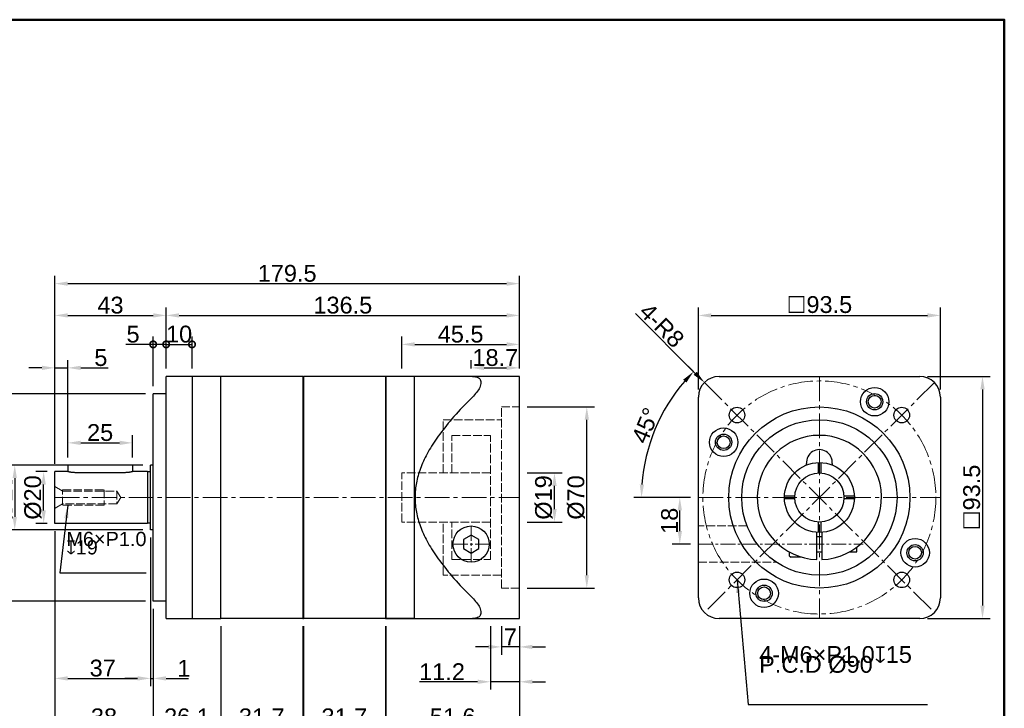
# Model space of a CAD drawing. Header units: millimetres. Extents: x 3106 to 3678, y 771 to 1172.
# Tile 5 of 5: x 3297 to 3678, y 906 to 1172. Entities that reach past the tile are written whole.
import ezdxf

# ---------------------------------------------------------------- set-up
doc = ezdxf.new("R2010")
doc.units = ezdxf.units.MM
doc.linetypes.add('CENTER2', pattern=[28.575, 19.05, -3.175, 3.175, -3.175])
doc.linetypes.add('DASHED', pattern=[0.2068, 0.1655, -0.0413])
for name, color, linetype, lineweight in [('中心線', 6, 'CENTER2', 5), ('剖面線', 2, 'DASHED', 5), ('圖框', 7, 'Continuous', 50), ('標註', 4, 'Continuous', 13), ('標註2', 3, 'Continuous', 13)]:
    doc.layers.add(name, color=color, linetype=linetype, lineweight=lineweight)
doc.layers.add('產品', color=7, linetype='Continuous')
doc.styles.get("Standard").update_dxf_attribs({"font": 'arial.ttf'})
doc.dimstyles.new('yuetai', dxfattribs={"dimtxt": 6.5, "dimasz": 5, "dimexe": 3, "dimexo": 3, "dimtad": 1, "dimdsep": 46, "dimtxsty": 'Standard', "dimcen": 0, "dimadec": 0, "dimazin": 0, "dimtfac": 1, "dimtmove": 0, "dimatfit": 3, "dimfxl": 1, "dimarcsym": 0})

# ---------------------------------------------------------------- blocks, each defined once
blk = doc.blocks.new('標題欄框 下標註')
at = {"layer": '圖框'}
blk.add_lwpolyline([(2.28, 89.91), (287.28, 89.91), (287.28, 273.91), (2.28, 273.91)], close=True, dxfattribs=at)
blk = doc.blocks.new('*D6')
at = {"layer": 'Defpoints', "color": 0, "transparency": 16777216}
for p in [(3353.92, 1057.93), (3353.92, 1034.37), (3310.92, 997.62)]:
    blk.add_point(p, dxfattribs=at)
at = {"layer": '標註', "color": 0, "lineweight": -2, "transparency": 16777216}
for p, q in [((3310.92, 1000.62), (3310.92, 1060.93)), ((3315.92, 1057.93), (3348.92, 1057.93)), ((3353.92, 1037.37), (3353.92, 1060.93))]:
    blk.add_line(p, q, dxfattribs=at)
at = {"layer": '標註', "color": 0, "transparency": 16777216}
for points in [[(3315.92, 1058.76), (3315.92, 1057.09), (3310.92, 1057.93)], [(3348.92, 1058.76), (3348.92, 1057.09), (3353.92, 1057.93)]]:
    blk.add_solid(points, dxfattribs=at)
at = {"layer": '標註', "color": 0, "transparency": 16777216, "insert": (3332.42, 1061.87), "char_height": 6.5, "attachment_point": 5}
blk.add_mtext('43', dxfattribs=at)
blk = doc.blocks.new('*D7')
at = {"layer": 'Defpoints', "color": 0, "transparency": 16777216}
for p in [(3490.42, 1070.2), (3490.42, 1034.37), (3310.92, 997.62)]:
    blk.add_point(p, dxfattribs=at)
at = {"layer": '標註', "color": 0, "lineweight": -2, "transparency": 16777216}
for p, q in [((3310.92, 1000.62), (3310.92, 1073.2)), ((3490.42, 1037.37), (3490.42, 1073.2)), ((3315.92, 1070.2), (3485.42, 1070.2))]:
    blk.add_line(p, q, dxfattribs=at)
at = {"layer": '標註', "color": 0, "transparency": 16777216}
for points in [[(3315.92, 1071.03), (3315.92, 1069.36), (3310.92, 1070.2)], [(3485.42, 1071.03), (3485.42, 1069.36), (3490.42, 1070.2)]]:
    blk.add_solid(points, dxfattribs=at)
at = {"layer": '標註', "color": 0, "transparency": 16777216, "insert": (3400.67, 1074.14), "char_height": 6.5, "attachment_point": 5}
blk.add_mtext('179.5', dxfattribs=at)
blk = doc.blocks.new('*D8')
at = {"layer": 'Defpoints', "color": 0, "transparency": 16777216}
for p in [(3490.42, 1057.93), (3353.92, 1034.37), (3490.42, 1034.37)]:
    blk.add_point(p, dxfattribs=at)
at = {"layer": '標註', "color": 0, "lineweight": -2, "transparency": 16777216}
for p, q in [((3353.92, 1037.37), (3353.92, 1060.93)), ((3358.92, 1057.93), (3485.42, 1057.93)), ((3490.42, 1037.37), (3490.42, 1060.93))]:
    blk.add_line(p, q, dxfattribs=at)
at = {"layer": '標註', "color": 0, "transparency": 16777216}
for points in [[(3358.92, 1058.76), (3358.92, 1057.09), (3353.92, 1057.93)], [(3485.42, 1058.76), (3485.42, 1057.09), (3490.42, 1057.93)]]:
    blk.add_solid(points, dxfattribs=at)
at = {"layer": '標註', "color": 0, "transparency": 16777216, "insert": (3422.17, 1061.87), "char_height": 6.5, "attachment_point": 5}
blk.add_mtext('136.5', dxfattribs=at)
blk = doc.blocks.new('*D9')
at = {"layer": 'Defpoints', "color": 0, "transparency": 16777216}
for p in [(3490.42, 1046.74), (3444.92, 1034.37), (3490.42, 1034.37)]:
    blk.add_point(p, dxfattribs=at)
at = {"layer": '標註', "color": 0, "lineweight": -2, "transparency": 16777216}
for p, q in [((3444.92, 1037.37), (3444.92, 1049.74)), ((3490.42, 1037.37), (3490.42, 1049.74)), ((3449.92, 1046.74), (3485.42, 1046.74))]:
    blk.add_line(p, q, dxfattribs=at)
at = {"layer": '標註', "color": 0, "transparency": 16777216}
for points in [[(3449.92, 1047.57), (3449.92, 1045.9), (3444.92, 1046.74)], [(3485.42, 1047.57), (3485.42, 1045.9), (3490.42, 1046.74)]]:
    blk.add_solid(points, dxfattribs=at)
at = {"layer": '標註', "color": 0, "transparency": 16777216, "insert": (3467.67, 1050.67), "char_height": 6.5, "attachment_point": 5}
blk.add_mtext('45.5', dxfattribs=at)
blk = doc.blocks.new('*D10')
at = {"layer": 'Defpoints', "color": 0, "transparency": 16777216}
for p in [(3490.42, 1037.68), (3471.72, 1034.37), (3490.42, 1034.37)]:
    blk.add_point(p, dxfattribs=at)
at = {"layer": '標註', "color": 0, "lineweight": -2, "transparency": 16777216}
for p, q in [((3471.72, 1037.37), (3471.72, 1040.68)), ((3490.42, 1037.37), (3490.42, 1040.68)), ((3476.72, 1037.68), (3485.42, 1037.68))]:
    blk.add_line(p, q, dxfattribs=at)
at = {"layer": '標註', "color": 0, "transparency": 16777216}
for points in [[(3476.72, 1038.51), (3476.72, 1036.85), (3471.72, 1037.68)], [(3485.42, 1038.51), (3485.42, 1036.85), (3490.42, 1037.68)]]:
    blk.add_solid(points, dxfattribs=at)
at = {"layer": '標註', "color": 0, "transparency": 16777216, "insert": (3481.07, 1041.62), "char_height": 6.5, "attachment_point": 5}
blk.add_mtext('18.7', dxfattribs=at)
blk = doc.blocks.new('*D11')
at = {"layer": 'Defpoints', "color": 0, "transparency": 16777216}
for p in [(3340.92, 1008.71), (3315.92, 1000.12), (3340.92, 1000.12)]:
    blk.add_point(p, dxfattribs=at)
at = {"layer": '標註', "color": 0, "lineweight": -2, "transparency": 16777216}
for p, q in [((3315.92, 1003.12), (3315.92, 1011.71)), ((3340.92, 1003.12), (3340.92, 1011.71)), ((3320.92, 1008.71), (3335.92, 1008.71))]:
    blk.add_line(p, q, dxfattribs=at)
at = {"layer": '標註', "color": 0, "transparency": 16777216}
for points in [[(3320.92, 1009.55), (3320.92, 1007.88), (3315.92, 1008.71)], [(3335.92, 1009.55), (3335.92, 1007.88), (3340.92, 1008.71)]]:
    blk.add_solid(points, dxfattribs=at)
at = {"layer": '標註', "color": 0, "transparency": 16777216, "insert": (3328.42, 1012.66), "char_height": 6.5, "attachment_point": 5}
blk.add_mtext('25', dxfattribs=at)
blk = doc.blocks.new('*D12')
at = {"layer": 'Defpoints', "color": 0, "transparency": 16777216}
for p in [(3315.92, 1037.68), (3310.92, 997.62), (3315.92, 1000.12)]:
    blk.add_point(p, dxfattribs=at)
at = {"layer": '標註', "color": 0, "lineweight": -2, "transparency": 16777216}
for p, q in [((3310.92, 1000.62), (3310.92, 1040.68)), ((3315.92, 1003.12), (3315.92, 1040.68)), ((3305.92, 1037.68), (3300.92, 1037.68)), ((3310.92, 1037.68), (3315.92, 1037.68)), ((3320.92, 1037.68), (3331.48, 1037.68))]:
    blk.add_line(p, q, dxfattribs=at)
at = {"layer": '標註', "color": 0, "transparency": 16777216}
for points in [[(3305.92, 1038.51), (3305.92, 1036.85), (3310.92, 1037.68)], [(3320.92, 1038.51), (3320.92, 1036.85), (3315.92, 1037.68)]]:
    blk.add_solid(points, dxfattribs=at)
at = {"layer": '標註', "color": 0, "transparency": 16777216, "insert": (3328.7, 1041.61), "char_height": 6.5, "attachment_point": 5}
blk.add_mtext('5', dxfattribs=at)
blk = doc.blocks.new('_DotSmall')
at = {"color": 0, "linetype": 'ByBlock', "const_width": 0.5}
blk.add_lwpolyline([(-0.0625, 0, 1), (0.0625, 0, 1)], format="xyb", close=True, dxfattribs=at)
blk = doc.blocks.new('*D13')
at = {"layer": 'Defpoints', "color": 0, "transparency": 16777216}
for p in [(3348.92, 1046.74), (3353.92, 1034.37), (3348.92, 1027.62)]:
    blk.add_point(p, dxfattribs=at)
at = {"layer": '標註', "color": 0, "lineweight": -2, "transparency": 16777216}
for p, q in [((3348.92, 1030.62), (3348.92, 1049.74)), ((3353.92, 1037.37), (3353.92, 1049.74)), ((3348.92, 1046.74), (3338.36, 1046.74)), ((3353.92, 1046.74), (3348.92, 1046.74))]:
    blk.add_line(p, q, dxfattribs=at)
at = {"layer": '標註', "color": 0, "lineweight": -2, "transparency": 16777216, "xscale": 5, "yscale": 5, "zscale": 5, "rotation": 180}
blk.add_blockref('_DotSmall', (3348.92, 1046.74), dxfattribs=at)
at = {"layer": '標註', "color": 0, "lineweight": -2, "transparency": 16777216, "xscale": 5, "yscale": 5, "zscale": 5}
blk.add_blockref('_DotSmall', (3353.92, 1046.74), dxfattribs=at)
at = {"layer": '標註', "color": 0, "transparency": 16777216, "insert": (3341.14, 1050.67), "char_height": 6.5, "attachment_point": 5}
blk.add_mtext('5', dxfattribs=at)
blk = doc.blocks.new('*D14')
at = {"layer": 'Defpoints', "color": 0, "transparency": 16777216}
for p in [(3363.92, 1046.74), (3353.92, 1034.37), (3363.92, 1034.37)]:
    blk.add_point(p, dxfattribs=at)
at = {"layer": '標註', "color": 0, "lineweight": -2, "transparency": 16777216}
for p, q in [((3353.92, 1037.37), (3353.92, 1049.74)), ((3363.92, 1037.37), (3363.92, 1049.74)), ((3353.92, 1046.74), (3363.92, 1046.74))]:
    blk.add_line(p, q, dxfattribs=at)
at = {"layer": '標註', "color": 0, "lineweight": -2, "transparency": 16777216, "xscale": 5, "yscale": 5, "zscale": 5, "rotation": 180}
blk.add_blockref('_DotSmall', (3353.92, 1046.74), dxfattribs=at)
at = {"layer": '標註', "color": 0, "lineweight": -2, "transparency": 16777216, "xscale": 5, "yscale": 5, "zscale": 5}
blk.add_blockref('_DotSmall', (3363.92, 1046.74), dxfattribs=at)
at = {"layer": '標註', "color": 0, "transparency": 16777216, "insert": (3358.92, 1050.68), "char_height": 6.5, "attachment_point": 5}
blk.add_mtext('10', dxfattribs=at)
blk = doc.blocks.new('*D15')
at = {"layer": 'Defpoints', "color": 0, "transparency": 16777216}
for p in [(3347.92, 1000.12), (3295.44, 975.12), (3347.92, 975.12)]:
    blk.add_point(p, dxfattribs=at)
at = {"layer": '標註', "color": 0, "lineweight": -2, "transparency": 16777216}
for p, q in [((3344.92, 1000.12), (3292.44, 1000.12)), ((3295.44, 995.12), (3295.44, 980.12)), ((3344.92, 975.12), (3292.44, 975.12))]:
    blk.add_line(p, q, dxfattribs=at)
at = {"layer": '標註', "color": 0, "transparency": 16777216}
for points in [[(3294.61, 995.12), (3296.28, 995.12), (3295.44, 1000.12)], [(3294.61, 980.12), (3296.28, 980.12), (3295.44, 975.12)]]:
    blk.add_solid(points, dxfattribs=at)
at = {"layer": '標註', "color": 0, "transparency": 16777216, "insert": (3291.32, 987.62), "char_height": 6.5, "attachment_point": 5, "rotation": 90}
blk.add_mtext('Ø25', dxfattribs=at)
blk = doc.blocks.new('*D16')
at = {"layer": 'Defpoints', "color": 0, "transparency": 16777216}
for p in [(3306.61, 997.62), (3310.92, 997.62), (3310.92, 977.62)]:
    blk.add_point(p, dxfattribs=at)
at = {"layer": '標註', "color": 0, "lineweight": -2, "transparency": 16777216}
for p, q in [((3307.92, 997.62), (3303.61, 997.62)), ((3306.61, 982.62), (3306.61, 992.62)), ((3307.92, 977.62), (3303.61, 977.62))]:
    blk.add_line(p, q, dxfattribs=at)
at = {"layer": '標註', "color": 0, "transparency": 16777216}
for points in [[(3305.77, 992.62), (3307.44, 992.62), (3306.61, 997.62)], [(3305.77, 982.62), (3307.44, 982.62), (3306.61, 977.62)]]:
    blk.add_solid(points, dxfattribs=at)
at = {"layer": '標註', "color": 0, "transparency": 16777216, "insert": (3302.48, 987.62), "char_height": 6.5, "attachment_point": 5, "rotation": 90}
blk.add_mtext('Ø20', dxfattribs=at)
blk = doc.blocks.new('*D17')
at = {"layer": 'Defpoints', "color": 0, "transparency": 16777216}
for p in [(3284.56, 1027.62), (3348.92, 1027.62), (3348.92, 947.62)]:
    blk.add_point(p, dxfattribs=at)
at = {"layer": '標註', "color": 0, "lineweight": -2, "transparency": 16777216}
for p, q in [((3345.92, 1027.62), (3281.56, 1027.62)), ((3284.56, 952.62), (3284.56, 1022.62)), ((3345.92, 947.62), (3281.56, 947.62))]:
    blk.add_line(p, q, dxfattribs=at)
at = {"layer": '標註', "color": 0, "transparency": 16777216}
for points in [[(3283.73, 1022.62), (3285.4, 1022.62), (3284.56, 1027.62)], [(3283.73, 952.62), (3285.4, 952.62), (3284.56, 947.62)]]:
    blk.add_solid(points, dxfattribs=at)
at = {"layer": '標註', "color": 0, "transparency": 16777216, "insert": (3280.44, 987.62), "char_height": 6.5, "attachment_point": 5, "rotation": 90}
blk.add_mtext('Ø80', dxfattribs=at)
blk = doc.blocks.new('*D18')
at = {"layer": 'Defpoints', "color": 0, "transparency": 16777216}
for p in [(3375.02, 940.87), (3406.72, 940.87), (3406.72, 898.91)]:
    blk.add_point(p, dxfattribs=at)
at = {"layer": '標註2', "color": 0, "lineweight": -2, "transparency": 16777216}
for p, q in [((3375.02, 937.87), (3375.02, 895.91)), ((3406.72, 937.87), (3406.72, 895.91)), ((3380.02, 898.91), (3401.72, 898.91))]:
    blk.add_line(p, q, dxfattribs=at)
at = {"layer": '標註2', "color": 0, "transparency": 16777216}
for points in [[(3380.02, 899.75), (3380.02, 898.08), (3375.02, 898.91)], [(3401.72, 899.75), (3401.72, 898.08), (3406.72, 898.91)]]:
    blk.add_solid(points, dxfattribs=at)
at = {"layer": '標註2', "color": 0, "transparency": 16777216, "insert": (3390.87, 902.86), "char_height": 6.5, "attachment_point": 5}
blk.add_mtext('31.7', dxfattribs=at)
blk = doc.blocks.new('*D19')
at = {"layer": 'Defpoints', "color": 0, "transparency": 16777216}
for p in [(3348.92, 947.62), (3375.02, 940.87), (3375.02, 898.91)]:
    blk.add_point(p, dxfattribs=at)
at = {"layer": '標註2', "color": 0, "lineweight": -2, "transparency": 16777216}
for p, q in [((3348.92, 944.62), (3348.92, 895.91)), ((3375.02, 937.87), (3375.02, 895.91)), ((3353.92, 898.91), (3370.02, 898.91))]:
    blk.add_line(p, q, dxfattribs=at)
at = {"layer": '標註2', "color": 0, "transparency": 16777216}
for points in [[(3353.92, 899.75), (3353.92, 898.08), (3348.92, 898.91)], [(3370.02, 899.75), (3370.02, 898.08), (3375.02, 898.91)]]:
    blk.add_solid(points, dxfattribs=at)
at = {"layer": '標註2', "color": 0, "transparency": 16777216, "insert": (3361.97, 902.86), "char_height": 6.5, "attachment_point": 5}
blk.add_mtext('26.1', dxfattribs=at)
blk = doc.blocks.new('*D20')
at = {"layer": 'Defpoints', "color": 0, "transparency": 16777216}
for p in [(3310.92, 977.62), (3348.92, 947.62), (3310.92, 898.91)]:
    blk.add_point(p, dxfattribs=at)
at = {"layer": '標註2', "color": 0, "lineweight": -2, "transparency": 16777216}
for p, q in [((3310.92, 974.62), (3310.92, 895.91)), ((3348.92, 944.62), (3348.92, 895.91)), ((3343.92, 898.91), (3315.92, 898.91))]:
    blk.add_line(p, q, dxfattribs=at)
at = {"layer": '標註2', "color": 0, "transparency": 16777216}
for points in [[(3315.92, 899.75), (3315.92, 898.08), (3310.92, 898.91)], [(3343.92, 899.75), (3343.92, 898.08), (3348.92, 898.91)]]:
    blk.add_solid(points, dxfattribs=at)
at = {"layer": '標註2', "color": 0, "transparency": 16777216, "insert": (3329.92, 902.86), "char_height": 6.5, "attachment_point": 5}
blk.add_mtext('38', dxfattribs=at)
blk = doc.blocks.new('*D21')
at = {"layer": 'Defpoints', "color": 0, "transparency": 16777216}
for p in [(3310.92, 977.62), (3347.92, 975.12), (3347.92, 917.76)]:
    blk.add_point(p, dxfattribs=at)
at = {"layer": '標註', "color": 0, "lineweight": -2, "transparency": 16777216}
for p, q in [((3310.92, 974.62), (3310.92, 914.76)), ((3347.92, 972.12), (3347.92, 914.76)), ((3315.92, 917.76), (3342.92, 917.76))]:
    blk.add_line(p, q, dxfattribs=at)
at = {"layer": '標註', "color": 0, "transparency": 16777216}
for points in [[(3315.92, 918.59), (3315.92, 916.92), (3310.92, 917.76)], [(3342.92, 918.59), (3342.92, 916.92), (3347.92, 917.76)]]:
    blk.add_solid(points, dxfattribs=at)
at = {"layer": '標註', "color": 0, "transparency": 16777216, "insert": (3329.42, 921.7), "char_height": 6.5, "attachment_point": 5}
blk.add_mtext('37', dxfattribs=at)
blk = doc.blocks.new('*D22')
at = {"layer": 'Defpoints', "color": 0, "transparency": 16777216}
for p in [(3347.92, 975.12), (3348.92, 947.62), (3348.92, 917.76)]:
    blk.add_point(p, dxfattribs=at)
at = {"layer": '標註', "color": 0, "lineweight": -2, "transparency": 16777216}
for p, q in [((3347.92, 972.12), (3347.92, 914.76)), ((3348.92, 944.62), (3348.92, 914.76)), ((3342.92, 917.76), (3337.92, 917.76)), ((3347.92, 917.76), (3348.92, 917.76)), ((3353.92, 917.76), (3362.56, 917.76))]:
    blk.add_line(p, q, dxfattribs=at)
at = {"layer": '標註', "color": 0, "transparency": 16777216}
for points in [[(3342.92, 918.59), (3342.92, 916.92), (3347.92, 917.76)], [(3353.92, 918.59), (3353.92, 916.92), (3348.92, 917.76)]]:
    blk.add_solid(points, dxfattribs=at)
at = {"layer": '標註', "color": 0, "transparency": 16777216, "insert": (3360.74, 921.65), "char_height": 6.5, "attachment_point": 5}
blk.add_mtext('1', dxfattribs=at)
blk = doc.blocks.new('*D23')
at = {"layer": 'Defpoints', "color": 0, "transparency": 16777216}
for p in [(3406.92, 940.87), (3438.62, 940.87), (3438.62, 898.91)]:
    blk.add_point(p, dxfattribs=at)
at = {"layer": '標註2', "color": 0, "lineweight": -2, "transparency": 16777216}
for p, q in [((3406.92, 937.87), (3406.92, 895.91)), ((3438.62, 937.87), (3438.62, 895.91)), ((3411.92, 898.91), (3433.62, 898.91))]:
    blk.add_line(p, q, dxfattribs=at)
at = {"layer": '標註2', "color": 0, "transparency": 16777216}
for points in [[(3411.92, 899.75), (3411.92, 898.08), (3406.92, 898.91)], [(3433.62, 899.75), (3433.62, 898.08), (3438.62, 898.91)]]:
    blk.add_solid(points, dxfattribs=at)
at = {"layer": '標註2', "color": 0, "transparency": 16777216, "insert": (3422.77, 902.86), "char_height": 6.5, "attachment_point": 5}
blk.add_mtext('31.7', dxfattribs=at)
blk = doc.blocks.new('*D24')
at = {"layer": 'Defpoints', "color": 0, "transparency": 16777216}
for p in [(3490.42, 997.12), (3503.92, 997.12), (3490.42, 978.12)]:
    blk.add_point(p, dxfattribs=at)
at = {"layer": '標註', "color": 0, "lineweight": -2, "transparency": 16777216}
for p, q in [((3493.42, 997.12), (3506.92, 997.12)), ((3503.92, 983.12), (3503.92, 992.12)), ((3493.42, 978.12), (3506.92, 978.12))]:
    blk.add_line(p, q, dxfattribs=at)
at = {"layer": '標註', "color": 0, "transparency": 16777216}
for points in [[(3503.09, 992.12), (3504.75, 992.12), (3503.92, 997.12)], [(3503.09, 983.12), (3504.75, 983.12), (3503.92, 978.12)]]:
    blk.add_solid(points, dxfattribs=at)
at = {"layer": '標註', "color": 0, "transparency": 16777216, "insert": (3499.8, 987.62), "char_height": 6.5, "attachment_point": 5, "rotation": 90}
blk.add_mtext('Ø19', dxfattribs=at)
blk = doc.blocks.new('*D25')
at = {"layer": 'Defpoints', "color": 0, "transparency": 16777216}
for p in [(3490.42, 1022.62), (3516.41, 1022.62), (3490.42, 952.62)]:
    blk.add_point(p, dxfattribs=at)
at = {"layer": '標註', "color": 0, "lineweight": -2, "transparency": 16777216}
for p, q in [((3493.42, 1022.62), (3519.41, 1022.62)), ((3516.41, 957.62), (3516.41, 1017.62)), ((3493.42, 952.62), (3519.41, 952.62))]:
    blk.add_line(p, q, dxfattribs=at)
at = {"layer": '標註', "color": 0, "transparency": 16777216}
for points in [[(3515.58, 1017.62), (3517.24, 1017.62), (3516.41, 1022.62)], [(3515.58, 957.62), (3517.24, 957.62), (3516.41, 952.62)]]:
    blk.add_solid(points, dxfattribs=at)
at = {"layer": '標註', "color": 0, "transparency": 16777216, "insert": (3512.29, 987.62), "char_height": 6.5, "attachment_point": 5, "rotation": 90}
blk.add_mtext('Ø70', dxfattribs=at)
blk = doc.blocks.new('*D26')
at = {"layer": 'Defpoints', "color": 0, "transparency": 16777216}
for p in [(3438.82, 940.87), (3490.42, 940.87), (3490.42, 898.91)]:
    blk.add_point(p, dxfattribs=at)
at = {"layer": '標註2', "color": 0, "lineweight": -2, "transparency": 16777216}
for p, q in [((3438.82, 937.87), (3438.82, 895.91)), ((3490.42, 937.87), (3490.42, 895.91)), ((3443.82, 898.91), (3485.42, 898.91))]:
    blk.add_line(p, q, dxfattribs=at)
at = {"layer": '標註2', "color": 0, "transparency": 16777216}
for points in [[(3443.82, 899.75), (3443.82, 898.08), (3438.82, 898.91)], [(3485.42, 899.75), (3485.42, 898.08), (3490.42, 898.91)]]:
    blk.add_solid(points, dxfattribs=at)
at = {"layer": '標註2', "color": 0, "transparency": 16777216, "insert": (3464.62, 902.86), "char_height": 6.5, "attachment_point": 5}
blk.add_mtext('51.6', dxfattribs=at)
blk = doc.blocks.new('*D27')
at = {"layer": 'Defpoints', "color": 0, "transparency": 16777216}
for p in [(3479.22, 940.87), (3490.42, 940.87), (3479.22, 916.45)]:
    blk.add_point(p, dxfattribs=at)
at = {"layer": '標註', "color": 0, "lineweight": -2, "transparency": 16777216}
for p, q in [((3479.22, 937.87), (3479.22, 913.45)), ((3490.42, 937.87), (3490.42, 913.45)), ((3474.22, 916.45), (3451.76, 916.45)), ((3490.42, 916.45), (3479.22, 916.45)), ((3495.42, 916.45), (3500.42, 916.45))]:
    blk.add_line(p, q, dxfattribs=at)
at = {"layer": '標註', "color": 0, "transparency": 16777216}
for points in [[(3474.22, 917.29), (3474.22, 915.62), (3479.22, 916.45)], [(3495.42, 917.29), (3495.42, 915.62), (3490.42, 916.45)]]:
    blk.add_solid(points, dxfattribs=at)
at = {"layer": '標註', "color": 0, "transparency": 16777216, "insert": (3460.49, 920.34), "char_height": 6.5, "attachment_point": 5}
blk.add_mtext('11.2', dxfattribs=at)
blk = doc.blocks.new('*D28')
at = {"layer": 'Defpoints', "color": 0, "transparency": 16777216}
for p in [(3483.42, 940.87), (3490.42, 940.87), (3483.42, 929.92)]:
    blk.add_point(p, dxfattribs=at)
at = {"layer": '標註', "color": 0, "lineweight": -2, "transparency": 16777216}
for p, q in [((3483.42, 937.87), (3483.42, 926.92)), ((3490.42, 937.87), (3490.42, 926.92)), ((3478.42, 929.92), (3473.42, 929.92)), ((3490.42, 929.92), (3483.42, 929.92)), ((3495.42, 929.92), (3500.42, 929.92))]:
    blk.add_line(p, q, dxfattribs=at)
at = {"layer": '標註', "color": 0, "transparency": 16777216}
for points in [[(3478.42, 930.75), (3478.42, 929.08), (3483.42, 929.92)], [(3495.42, 930.75), (3495.42, 929.08), (3490.42, 929.92)]]:
    blk.add_solid(points, dxfattribs=at)
at = {"layer": '標註', "color": 0, "transparency": 16777216, "insert": (3486.92, 933.79), "char_height": 6.5, "attachment_point": 5}
blk.add_mtext('7', dxfattribs=at)
blk = doc.blocks.new('*D30')
at = {"layer": 'Defpoints', "color": 0, "transparency": 16777216}
for p in [(3653, 1057.93), (3559.5, 1026.37), (3653, 1026.37)]:
    blk.add_point(p, dxfattribs=at)
at = {"layer": '標註', "color": 0, "lineweight": -2, "transparency": 16777216}
for p, q in [((3559.5, 1029.37), (3559.5, 1060.93)), ((3564.5, 1057.93), (3648, 1057.93)), ((3653, 1029.37), (3653, 1060.93))]:
    blk.add_line(p, q, dxfattribs=at)
at = {"layer": '標註', "color": 0, "transparency": 16777216}
for points in [[(3564.5, 1058.76), (3564.5, 1057.09), (3559.5, 1057.93)], [(3648, 1058.76), (3648, 1057.09), (3653, 1057.93)]]:
    blk.add_solid(points, dxfattribs=at)
at = {"layer": '標註', "color": 0, "transparency": 16777216, "insert": (3606.25, 1062.08), "char_height": 6.5, "attachment_point": 5}
blk.add_mtext('☐93.5', dxfattribs=at)
blk = doc.blocks.new('*D31')
at = {"layer": 'Defpoints', "color": 0, "transparency": 16777216}
for p in [(3645, 1034.37), (3645, 940.87), (3669.26, 940.87)]:
    blk.add_point(p, dxfattribs=at)
at = {"layer": '標註', "color": 0, "lineweight": -2, "transparency": 16777216}
for p, q in [((3648, 1034.37), (3672.26, 1034.37)), ((3669.26, 1029.37), (3669.26, 945.87)), ((3648, 940.87), (3672.26, 940.87))]:
    blk.add_line(p, q, dxfattribs=at)
at = {"layer": '標註', "color": 0, "transparency": 16777216}
for points in [[(3668.43, 1029.37), (3670.09, 1029.37), (3669.26, 1034.37)], [(3668.43, 945.87), (3670.09, 945.87), (3669.26, 940.87)]]:
    blk.add_solid(points, dxfattribs=at)
at = {"layer": '標註', "color": 0, "transparency": 16777216, "insert": (3665.1, 987.62), "char_height": 6.5, "attachment_point": 5, "rotation": 90}
blk.add_mtext('☐93.5', dxfattribs=at)
blk = doc.blocks.new('*D32')
at = {"layer": 'Defpoints', "color": 0, "transparency": 16777216}
for p in [(3552.34, 987.62), (3559.5, 987.62), (3559.5, 969.62)]:
    blk.add_point(p, dxfattribs=at)
at = {"layer": '標註', "color": 0, "lineweight": -2, "transparency": 16777216}
for p, q in [((3556.5, 987.62), (3549.34, 987.62)), ((3552.34, 974.62), (3552.34, 982.62)), ((3556.5, 969.62), (3549.34, 969.62))]:
    blk.add_line(p, q, dxfattribs=at)
at = {"layer": '標註', "color": 0, "transparency": 16777216}
for points in [[(3551.51, 982.62), (3553.17, 982.62), (3552.34, 987.62)], [(3551.51, 974.62), (3553.17, 974.62), (3552.34, 969.62)]]:
    blk.add_solid(points, dxfattribs=at)
at = {"layer": '標註', "color": 0, "transparency": 16777216, "insert": (3548.4, 978.62), "char_height": 6.5, "attachment_point": 5, "rotation": 90}
blk.add_mtext('18', dxfattribs=at)
blk = doc.blocks.new('*D38')
at = {"layer": 'Defpoints', "color": 0, "transparency": 16777216}
for p in [(3561.85, 1032.02), (3546.73, 1021.98), (3559.5, 987.62), (3653, 987.62), (3650.66, 943.21)]:
    blk.add_point(p, dxfattribs=at)
at = {"layer": '標註', "color": 0, "lineweight": -2, "transparency": 16777216}
for p, q in [((3559.72, 1034.14), (3555.53, 1038.34)), ((3556.5, 987.62), (3534.52, 987.62))]:
    blk.add_line(p, q, dxfattribs=at)
blk.add_arc((3606.25, 987.62), 68.73, 139.169, 175.831, dxfattribs=at)
at = {"layer": '標註', "color": 0, "transparency": 16777216}
for points in [[(3553.64, 1033.12), (3554.86, 1031.99), (3557.65, 1036.22)], [(3538.53, 992.58), (3536.87, 992.64), (3537.52, 987.62)]]:
    blk.add_solid(points, dxfattribs=at)
at = {"layer": '標註', "color": 0, "transparency": 16777216, "insert": (3539.12, 1015.42), "char_height": 6.5, "attachment_point": 5, "rotation": 67.5}
blk.add_mtext('45°', dxfattribs=at)
blk = doc.blocks.new('*D39')
at = {"layer": 'Defpoints', "color": 0, "transparency": 16777216}
for p in [(3561.85, 1032.02), (3567.5, 1026.37)]:
    blk.add_point(p, dxfattribs=at)
at = {"layer": '標註', "color": 0, "lineweight": -2, "transparency": 16777216}
blk.add_line((3535.19, 1058.68), (3558.31, 1035.56), dxfattribs=at)
at = {"layer": '標註', "color": 0, "transparency": 16777216}
blk.add_solid([(3558.9, 1036.15), (3557.72, 1034.97), (3561.85, 1032.02)], dxfattribs=at)
at = {"layer": '標註', "color": 0, "transparency": 16777216, "insert": (3540.76, 1063.38), "char_height": 6.5, "attachment_point": 1, "rotation": 315}
blk.add_mtext('4-R8', dxfattribs=at)

msp = doc.modelspace()

# ---------------------------------------------------------------- linework, layer by layer
at = {"layer": '中心線', "ltscale": 0.5}
for p, q in [((3650.659, 1032.022), (3561.845, 943.208)), ((3561.845, 1032.022), (3650.659, 943.208)), ((3606.252, 1034.365), (3606.252, 940.865)), ((3310.919, 987.615), (3490.419, 987.615)), ((3559.502, 987.615), (3653.002, 987.615))]:
    msp.add_line(p, q, dxfattribs=at)
at = {"layer": '中心線', "ltscale": 0.3}
for p, q in [((3471.719, 976.615), (3471.719, 962.615)), ((3464.719, 969.615), (3478.719, 969.615)), ((3559.502, 969.615), (3623.162, 969.615))]:
    msp.add_line(p, q, dxfattribs=at)
at = {"layer": '中心線', "ltscale": 0.5}
msp.add_circle((3606.252, 987.615), 45, dxfattribs=at)
at = {"layer": '剖面線', "ltscale": 20}
for p, q in [((3483.419, 1022.615), (3490.419, 1022.615)), ((3483.419, 952.615), (3483.419, 1022.615)), ((3490.419, 952.615), (3490.419, 1022.615)), ((3460.919, 1017.615), (3483.419, 1017.615)), ((3460.919, 997.115), (3460.919, 1017.615)), ((3464.219, 1011.615), (3479.219, 1011.615)), ((3464.219, 997.115), (3464.219, 1011.615)), ((3479.219, 963.615), (3479.219, 1011.615)), ((3479.219, 997.115), (3444.919, 997.115)), ((3444.919, 978.115), (3444.919, 997.115)), ((3310.919, 991.865), (3313.95, 990.115)), ((3310.919, 983.365), (3310.919, 991.865)), ((3313.95, 984.615), (3313.95, 990.615)), ((3313.95, 990.615), (3329.919, 990.615)), ((3313.95, 990.115), (3334.919, 990.115)), ((3329.919, 990.615), (3329.919, 984.615)), ((3334.919, 990.115), (3336.421, 987.615)), ((3334.919, 990.115), (3334.919, 985.115)), ((3313.95, 985.115), (3310.919, 983.365)), ((3334.919, 985.115), (3313.95, 985.115)), ((3336.421, 987.615), (3334.919, 985.115)), ((3329.919, 984.615), (3313.95, 984.615)), ((3479.219, 978.115), (3444.919, 978.115)), ((3460.919, 957.615), (3460.919, 978.115)), ((3464.219, 963.615), (3464.219, 978.115)), ((3578.342, 976.615), (3559.502, 976.615)), ((3464.219, 963.615), (3479.219, 963.615)), ((3559.502, 962.615), (3589.669, 962.615)), ((3483.419, 957.615), (3460.919, 957.615)), ((3490.419, 952.615), (3483.419, 952.615))]:
    msp.add_line(p, q, dxfattribs=at)
at = {"layer": '產品'}
for p, q in [((3353.919, 940.865), (3353.919, 1034.365)), ((3375.019, 1034.365), (3353.919, 1034.365)), ((3363.919, 1034.365), (3363.919, 940.865)), ((3375.019, 940.865), (3375.019, 1034.365)), ((3406.719, 1034.365), (3375.019, 1034.365)), ((3406.719, 1034.365), (3406.719, 940.865)), ((3406.719, 1034.365), (3406.919, 1034.365)), ((3406.919, 1034.365), (3406.919, 940.865)), ((3438.619, 1034.365), (3406.919, 1034.365)), ((3438.619, 1034.365), (3438.619, 940.865)), ((3438.619, 1034.365), (3438.819, 1034.365)), ((3438.819, 1034.365), (3438.819, 940.865)), ((3438.819, 1034.365), (3438.819, 940.865)), ((3490.419, 1034.365), (3438.819, 1034.365)), ((3449.819, 940.865), (3449.819, 1034.365)), ((3490.419, 940.865), (3490.419, 1034.365)), ((3567.502, 1034.365), (3645.002, 1034.365)), ((3348.919, 947.615), (3348.919, 1027.615)), ((3353.919, 1027.615), (3348.919, 1027.615)), ((3559.502, 948.865), (3559.502, 1026.365)), ((3653.002, 1026.365), (3653.002, 948.865)), ((3605.752, 1001.078), (3605.752, 997.062)), ((3606.752, 1001.078), (3606.752, 997.062)), ((3310.919, 977.615), (3310.919, 997.615)), ((3315.919, 997.615), (3310.919, 997.615)), ((3340.919, 1000.115), (3315.919, 1000.115)), ((3315.919, 1000.115), (3315.919, 997.615)), ((3337.919, 997.198), (3318.919, 997.198)), ((3340.919, 1000.115), (3340.919, 997.615)), ((3346.694, 997.615), (3340.919, 997.615)), ((3346.694, 997.615), (3346.694, 977.615)), ((3347.919, 997.515), (3346.694, 997.515)), ((3347.919, 975.115), (3347.919, 1000.115)), ((3348.919, 1000.115), (3347.919, 1000.115)), ((3596.805, 988.115), (3592.789, 988.115)), ((3596.805, 987.115), (3592.789, 987.115)), ((3619.715, 988.115), (3615.699, 988.115)), ((3619.715, 987.115), (3615.699, 987.115)), ((3346.694, 977.615), (3310.919, 977.615)), ((3347.919, 977.715), (3346.694, 977.715)), ((3605.752, 978.168), (3605.752, 974.152)), ((3606.752, 978.168), (3606.752, 974.152)), ((3348.919, 975.115), (3347.919, 975.115)), ((3605.252, 963.636), (3605.252, 974.152)), ((3607.252, 974.152), (3607.252, 963.636)), ((3605.252, 972.565), (3607.252, 972.565)), ((3594.752, 964.962), (3594.752, 966.55)), ((3605.252, 966.665), (3607.252, 966.665)), ((3617.961, 966.665), (3620.752, 966.665)), ((3620.752, 966.665), (3620.752, 968.491)), ((3594.752, 964.962), (3595.352, 964.615)), ((3599.397, 964.615), (3595.352, 964.615)), ((3353.919, 947.615), (3348.919, 947.615)), ((3353.919, 940.865), (3375.019, 940.865)), ((3406.719, 940.865), (3375.019, 940.865)), ((3406.719, 940.865), (3406.919, 940.865)), ((3438.619, 940.865), (3406.919, 940.865)), ((3438.619, 940.865), (3438.819, 940.865)), ((3449.819, 940.865), (3438.819, 940.865)), ((3438.819, 940.865), (3490.419, 940.865)), ((3645.002, 940.865), (3567.502, 940.865))]:
    msp.add_line(p, q, dxfattribs=at)
at = {"layer": '產品', "flags": 128}
for points in [[(3472.221, 1034.365), (3472.649, 1034.353), (3473.069, 1034.315), (3473.472, 1034.248), (3473.851, 1034.15), (3474.201, 1034.021), (3474.515, 1033.859), (3474.79, 1033.665), (3475.037, 1033.424), (3475.244, 1033.134), (3475.396, 1032.796), (3475.488, 1032.421), (3475.519, 1032.022), (3475.488, 1031.592), (3475.396, 1031.122), (3475.244, 1030.629), (3475.037, 1030.128), (3474.79, 1029.637), (3474.515, 1029.164), (3474.201, 1028.685), (3473.851, 1028.204), (3473.472, 1027.726), (3473.069, 1027.257), (3472.649, 1026.801), (3472.221, 1026.365)], [(3472.221, 1026.365), (3471.228, 1025.377), (3470.266, 1024.404), (3469.334, 1023.446), (3468.431, 1022.503), (3467.557, 1021.573), (3466.711, 1020.658), (3465.892, 1019.755), (3465.099, 1018.864), (3464.332, 1017.986), (3463.591, 1017.119), (3462.873, 1016.263), (3462.18, 1015.417), (3461.511, 1014.582), (3460.864, 1013.757), (3460.24, 1012.941), (3459.638, 1012.134), (3459.057, 1011.336), (3458.498, 1010.546), (3457.959, 1009.764), (3457.441, 1008.99), (3456.943, 1008.223), (3456.464, 1007.463), (3456.004, 1006.709), (3455.564, 1005.963), (3455.142, 1005.222), (3454.739, 1004.487), (3454.354, 1003.757), (3453.986, 1003.033), (3453.637, 1002.314), (3453.304, 1001.6), (3452.989, 1000.89), (3452.691, 1000.184), (3452.409, 999.483), (3452.145, 998.785), (3451.896, 998.091), (3451.664, 997.4), (3451.448, 996.712), (3451.248, 996.027), (3451.064, 995.344), (3450.895, 994.664), (3450.743, 993.986), (3450.605, 993.31), (3450.484, 992.636), (3450.377, 991.964), (3450.286, 991.292), (3450.21, 990.622), (3450.15, 989.953), (3450.104, 989.285), (3450.074, 988.617), (3450.059, 987.949), (3450.059, 987.281), (3450.074, 986.614), (3450.104, 985.946), (3450.15, 985.277), (3450.21, 984.608), (3450.286, 983.938), (3450.377, 983.267), (3450.484, 982.594), (3450.605, 981.92), (3450.743, 981.244), (3450.895, 980.566), (3451.064, 979.886), (3451.248, 979.203), (3451.448, 978.518), (3451.664, 977.83), (3451.896, 977.139), (3452.145, 976.445), (3452.409, 975.747), (3452.691, 975.046), (3452.989, 974.34), (3453.304, 973.63), (3453.637, 972.916), (3453.986, 972.197), (3454.354, 971.473), (3454.739, 970.743), (3455.142, 970.008), (3455.564, 969.268), (3456.004, 968.521), (3456.464, 967.768), (3456.943, 967.008), (3457.441, 966.241), (3457.959, 965.466), (3458.498, 964.684), (3459.057, 963.894), (3459.638, 963.096), (3460.24, 962.289), (3460.864, 961.473), (3461.511, 960.648), (3462.18, 959.813), (3462.873, 958.968), (3463.591, 958.112), (3464.332, 957.245), (3465.099, 956.366), (3465.892, 955.476), (3466.711, 954.573), (3467.557, 953.657), (3468.431, 952.728), (3469.334, 951.784), (3470.266, 950.827), (3471.228, 949.854), (3472.221, 948.865)], [(3601.339, 1000.189), (3601.339, 1000.19), (3601.338, 1000.194), (3601.337, 1000.199), (3601.335, 1000.207), (3601.334, 1000.216), (3601.332, 1000.228), (3601.329, 1000.242), (3601.326, 1000.258), (3601.323, 1000.276), (3601.32, 1000.295), (3601.316, 1000.316), (3601.313, 1000.339), (3601.309, 1000.364), (3601.305, 1000.389), (3601.301, 1000.416), (3601.297, 1000.445), (3601.294, 1000.474), (3601.29, 1000.504), (3601.286, 1000.535), (3601.282, 1000.567), (3601.279, 1000.6), (3601.276, 1000.632), (3601.273, 1000.665), (3601.27, 1000.698)], [(3611.235, 1000.698), (3611.232, 1000.665), (3611.229, 1000.632), (3611.226, 1000.6), (3611.222, 1000.567), (3611.219, 1000.536), (3611.215, 1000.505), (3611.211, 1000.474), (3611.207, 1000.445), (3611.203, 1000.417), (3611.199, 1000.39), (3611.195, 1000.364), (3611.192, 1000.339), (3611.188, 1000.317), (3611.185, 1000.295), (3611.181, 1000.276), (3611.178, 1000.258), (3611.175, 1000.242), (3611.173, 1000.228), (3611.171, 1000.216), (3611.169, 1000.207), (3611.168, 1000.199), (3611.167, 1000.194), (3611.166, 1000.19), (3611.166, 1000.189)], [(3318.919, 997.198), (3318.728, 997.2), (3318.535, 997.205), (3318.34, 997.214), (3318.147, 997.227), (3317.956, 997.242), (3317.769, 997.26), (3317.587, 997.282), (3317.412, 997.305), (3317.244, 997.33), (3317.086, 997.356), (3316.936, 997.382), (3316.798, 997.409), (3316.669, 997.435), (3316.546, 997.461), (3316.431, 997.487), (3316.326, 997.511), (3316.232, 997.534), (3316.149, 997.555), (3316.078, 997.573), (3316.021, 997.588), (3315.976, 997.6), (3315.945, 997.608), (3315.926, 997.613), (3315.919, 997.615)], [(3340.919, 997.615), (3340.913, 997.613), (3340.894, 997.608), (3340.862, 997.6), (3340.817, 997.588), (3340.76, 997.573), (3340.69, 997.555), (3340.607, 997.534), (3340.512, 997.511), (3340.407, 997.487), (3340.293, 997.461), (3340.17, 997.435), (3340.04, 997.409), (3339.902, 997.382), (3339.753, 997.356), (3339.594, 997.33), (3339.427, 997.305), (3339.252, 997.282), (3339.07, 997.26), (3338.883, 997.242), (3338.692, 997.227), (3338.498, 997.214), (3338.304, 997.205), (3338.11, 997.2), (3337.919, 997.198)], [(3472.221, 948.865), (3472.649, 948.429), (3473.069, 947.974), (3473.472, 947.504), (3473.851, 947.026), (3474.201, 946.545), (3474.515, 946.066), (3474.79, 945.594), (3475.037, 945.102), (3475.244, 944.601), (3475.396, 944.108), (3475.488, 943.639), (3475.519, 943.208), (3475.488, 942.809), (3475.396, 942.434), (3475.244, 942.096), (3475.037, 941.806), (3474.79, 941.565), (3474.515, 941.371), (3474.201, 941.21), (3473.851, 941.08), (3473.472, 940.982), (3473.069, 940.915), (3472.649, 940.877), (3472.221, 940.865)]]:
    msp.add_lwpolyline(points, dxfattribs=at)
at = {"layer": '產品'}
msp.add_lwpolyline([(3474.719, 971.347), (3471.719, 973.079), (3468.719, 971.347), (3468.719, 967.883), (3471.719, 966.151), (3474.719, 967.883)], close=True, dxfattribs=at)
for centre, radius in [((3627.602, 1024.594), 5.5), ((3627.602, 1024.594), 3.15), ((3627.602, 1024.594), 2.458), ((3606.252, 987.615), 35), ((3574.432, 1019.435), 3), ((3638.072, 1019.435), 3), ((3606.252, 987.615), 30), ((3569.273, 1008.965), 5.5), ((3569.273, 1008.965), 3.15), ((3569.273, 1008.965), 2.458), ((3606.252, 987.615), 13.5), ((3606.252, 987.615), 9.5), ((3471.719, 969.615), 7), ((3643.232, 966.265), 5.5), ((3643.232, 966.265), 3.15), ((3643.232, 966.265), 2.458), ((3574.432, 955.795), 3), ((3638.072, 955.795), 3), ((3584.902, 950.636), 5.5), ((3584.902, 950.636), 3.15), ((3584.902, 950.636), 2.458)]:
    msp.add_circle(centre, radius, dxfattribs=at)
for centre, radius, start, end in [((3567.502, 1026.365), 8, 90, 180), ((3645.002, 1026.365), 8, 0, 90), ((3606.252, 987.615), 24, 272.38802, 267.61198), ((3606.252, 1001.115), 5, 355.21981, 184.78019), ((3567.502, 948.865), 8, 180, 270), ((3645.002, 948.865), 8, 270, 0)]:
    msp.add_arc(centre, radius, start, end, dxfattribs=at)

# ---------------------------------------------------------------- block references
at = {"layer": '圖框', "xscale": 2.005595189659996, "yscale": 2.005595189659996, "zscale": 2.005595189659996}
msp.add_blockref('標題欄框 下標註', (3101.507, 622.778), dxfattribs=at)

# ---------------------------------------------------------------- texts
at = {"layer": '標註', "attachment_point": 1, "line_spacing_factor": 0.351155}
for s, insert, char_height, width in [('M6×P1.0\\P{\\fAIGDT|b0|i0|c2|p2;x}19', (3315.372, 974.355), 5.5, 35.38908), ('4-M6×P1.0{\\fAIGDT|b0|i0|c2|p2;x}15\\PP.C.D Ø90', (3582.963, 930.236), 6.5, 67.63008)]:
    msp.add_mtext(s, dxfattribs=dict(at, insert=insert, char_height=char_height, width=width))

# ---------------------------------------------------------------- dimensions: what is measured, and where the dimension line sits
at = {"layer": '標註'}
for base, p1, p2, picture, middle in [((3490.419, 1070.197), (3310.919, 997.615), (3490.419, 1034.365), '*D7', (3400.669, 1074.14)), ((3353.919, 1057.928), (3310.919, 997.615), (3353.919, 1034.365), '*D6', (3332.419, 1061.874)), ((3490.419, 1057.928), (3353.919, 1034.365), (3490.419, 1034.365), '*D8', (3422.169, 1061.874)), ((3490.419, 1046.738), (3444.919, 1034.365), (3490.419, 1034.365), '*D9', (3467.669, 1050.668)), ((3315.919, 1037.679), (3310.919, 997.615), (3315.919, 1000.115), '*D12', (3328.699, 1041.61)), ((3490.419, 1037.679), (3471.719, 1034.365), (3490.419, 1034.365), '*D10', (3481.069, 1041.623)), ((3340.919, 1008.715), (3315.919, 1000.115), (3340.919, 1000.115), '*D11', (3328.419, 1012.658)), ((3347.919, 917.758), (3310.919, 977.615), (3347.919, 975.115), '*D21', (3329.419, 921.704)), ((3348.919, 917.758), (3347.919, 975.115), (3348.919, 947.615), '*D22', (3360.741, 921.646)), ((3479.219, 916.454), (3490.419, 940.865), (3479.219, 940.865), '*D27', (3460.491, 920.342)), ((3483.419, 929.916), (3490.419, 940.865), (3483.419, 940.865), '*D28', (3486.919, 933.791))]:
    dim = msp.add_linear_dim(base=base, p1=p1, p2=p2, dimstyle='yuetai', dxfattribs=at)
    dim.commit()
    dim.dimension.update_dxf_attribs({"geometry": picture, "text_midpoint": middle})
dim = msp.add_linear_dim(base=(3653.002, 1057.928), p1=(3559.502, 1026.365), p2=(3653.002, 1026.365), text='☐<>', dimstyle='yuetai', dxfattribs=at)
dim.commit()
dim.dimension.update_dxf_attribs({"geometry": '*D30', "text_midpoint": (3606.252, 1062.082)})
dim = msp.add_radius_dim(center=(3567.502, 1026.365), mpoint=(3561.845, 1032.022), text='4-<>', dimstyle='yuetai', override={"dimtxsty": 'Standard'}, dxfattribs=at)
dim.commit()
dim.dimension.update_dxf_attribs({"geometry": '*D39', "text_midpoint": (3542.404, 1051.463), "dimtype": 164})
for base, p2, picture, middle in [((3348.919, 1046.738), (3348.919, 1027.615), '*D13', (3341.139, 1050.668)), ((3363.919, 1046.738), (3363.919, 1034.365), '*D14', (3358.919, 1050.681))]:
    dim = msp.add_linear_dim(base=base, p1=(3353.919, 1034.365), p2=p2, dimstyle='yuetai', override={"dimblk1": 'DotSmall', "dimblk2": 'DotSmall', "dimsah": 1}, dxfattribs=at)
    dim.commit()
    dim.dimension.update_dxf_attribs({"geometry": picture, "text_midpoint": middle})
dim = msp.add_angular_dim_2l(base=(3546.729, 1021.981), line1=((3559.502, 987.615), (3653.002, 987.615)), line2=((3561.845, 1032.022), (3650.659, 943.208)), dimstyle='yuetai', override={"dimscale": 0}, dxfattribs=at)
dim.commit()
dim.dimension.update_dxf_attribs({"geometry": '*D38', "text_midpoint": (3539.121, 1015.422)})
for base, p1, p2, text, picture, middle in [((3669.259, 940.865), (3645.002, 1034.365), (3645.002, 940.865), '☐<>', '*D31', (3665.105, 987.615)), ((3284.563, 1027.615), (3348.919, 947.615), (3348.919, 1027.615), 'Ø<>', '*D17', (3280.437, 987.615)), ((3516.411, 1022.615), (3490.419, 952.615), (3490.419, 1022.615), 'Ø<>', '*D25', (3512.286, 987.615)), ((3295.442, 975.115), (3347.919, 1000.115), (3347.919, 975.115), 'Ø<>', '*D15', (3291.316, 987.615)), ((3306.605, 997.615), (3310.919, 977.615), (3310.919, 997.615), 'Ø<>', '*D16', (3302.48, 987.615)), ((3503.921, 997.115), (3490.419, 978.115), (3490.419, 997.115), 'Ø<>', '*D24', (3499.795, 987.615))]:
    dim = msp.add_linear_dim(base=base, p1=p1, p2=p2, angle=90, text=text, dimstyle='yuetai', dxfattribs=at)
    dim.commit()
    dim.dimension.update_dxf_attribs({"geometry": picture, "text_midpoint": middle})
dim = msp.add_linear_dim(base=(3552.341, 987.615), p1=(3559.502, 969.615), p2=(3559.502, 987.615), angle=90, dimstyle='yuetai', dxfattribs=at)
dim.commit()
dim.dimension.update_dxf_attribs({"geometry": '*D32', "text_midpoint": (3548.398, 978.615)})
at = {"layer": '標註2'}
for base, p1, p2, picture, middle in [((3310.919, 898.914), (3348.919, 947.615), (3310.919, 977.615), '*D20', (3329.919, 902.86)), ((3375.019, 898.914), (3348.919, 947.615), (3375.019, 940.865), '*D19', (3361.969, 902.858)), ((3406.719, 898.914), (3375.019, 940.865), (3406.719, 940.865), '*D18', (3390.869, 902.86)), ((3438.619, 898.914), (3406.919, 940.865), (3438.619, 940.865), '*D23', (3422.769, 902.86)), ((3490.419, 898.914), (3438.819, 940.865), (3490.419, 940.865), '*D26', (3464.619, 902.858))]:
    dim = msp.add_linear_dim(base=base, p1=p1, p2=p2, dimstyle='yuetai', dxfattribs=at)
    dim.commit()
    dim.dimension.update_dxf_attribs({"geometry": picture, "text_midpoint": middle})

# ---------------------------------------------------------------- leaders
at = {"layer": '標註', "annotation_type": 0, "has_hookline": 1, "hookline_direction": 0}
for points in [[(3315.95, 984.615), (3312.894, 958.542), (3344.607, 958.542)], [(3574.432, 955.795), (3578.677, 907.699), (3646.415, 907.699)]]:
    msp.add_leader(points, dimstyle='yuetai', dxfattribs=at)

doc.saveas('drawing.dxf')
